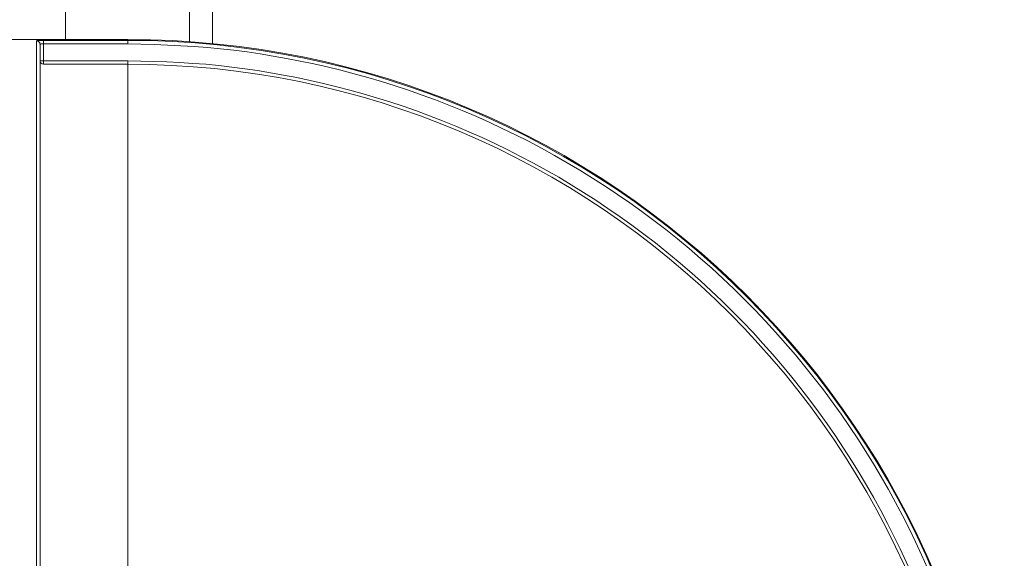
# Model space of a CAD drawing. Extents: x 193 to 943, y 26 to 526.
# Tile 131 of 256: x 363.03 to 365.14, y 110.57 to 111.72. Entities that reach past the tile are written whole.
import ezdxf

# ---------------------------------------------------------------- set-up
doc = ezdxf.new("R2010")
doc.units = 0
doc.layers.get('0').update_dxf_attribs({"lineweight": 25})
doc.layers.add('KG4_HLS_SYA', color=7, linetype='Continuous', lineweight=25)

# ---------------------------------------------------------------- blocks, each defined once
blk = doc.blocks.new('Kreis-A069HVXA7N', base_point=(363.2614, 109.804))
at = {"color": 0, "lineweight": -2}
blk.add_ellipse((363.2615, 109.804), major_axis=(1.875, 0), ratio=1, start_param=0, end_param=1.570796, dxfattribs=at)
blk = doc.blocks.new('Spline-A069HWU27N', base_point=(363.0739, 109.9393))
at = {"color": 0, "lineweight": -2}
for p, q in [((363.074, 111.6686), (363.074, 111.6667)), ((363.074, 111.6667), (363.074, 111.6647)), ((363.074, 111.6647), (363.074, 111.6625)), ((363.074, 111.6625), (363.074, 111.6602)), ((363.074, 111.6602), (363.074, 111.6576)), ((363.074, 111.6576), (363.074, 111.6546)), ((363.074, 111.6546), (363.074, 111.6512)), ((363.074, 111.6512), (363.074, 111.6473)), ((363.074, 111.6473), (363.074, 111.6431)), ((363.074, 111.6431), (363.074, 111.6385)), ((363.074, 111.6385), (363.074, 111.6335)), ((363.074, 111.6335), (363.074, 111.6282)), ((363.074, 111.6282), (363.074, 111.6225)), ((363.074, 111.6225), (363.074, 111.6164)), ((363.074, 111.6164), (363.074, 111.61)), ((363.074, 111.61), (363.074, 111.6033)), ((363.074, 111.6033), (363.074, 111.5963)), ((363.074, 111.5963), (363.074, 111.5889)), ((363.074, 111.5889), (363.074, 111.5767)), ((363.074, 111.5767), (363.074, 111.5638)), ((363.074, 111.5638), (363.074, 111.5501)), ((363.074, 111.5501), (363.074, 111.5356)), ((363.074, 111.5356), (363.074, 111.5203)), ((363.074, 111.5203), (363.074, 111.5044)), ((363.074, 111.5044), (363.074, 111.4874)), ((363.074, 111.4874), (363.074, 111.4697)), ((363.074, 111.4697), (363.074, 111.4513)), ((363.074, 111.4513), (363.074, 111.4322)), ((363.074, 111.4322), (363.074, 111.4125)), ((363.074, 111.4125), (363.074, 111.3921)), ((363.074, 111.3921), (363.074, 111.3782)), ((363.074, 111.3782), (363.074, 111.364)), ((363.074, 111.364), (363.074, 111.3495)), ((363.074, 111.3495), (363.074, 111.3348)), ((363.074, 111.3348), (363.074, 111.3198)), ((363.074, 111.3198), (363.074, 111.3046)), ((363.074, 111.3046), (363.074, 111.2893)), ((363.074, 111.2893), (363.074, 111.2738)), ((363.074, 111.2738), (363.074, 111.258)), ((363.074, 111.258), (363.074, 111.2421)), ((363.074, 111.2421), (363.074, 111.2259)), ((363.074, 111.2259), (363.074, 111.2096)), ((363.074, 111.2096), (363.074, 111.1932)), ((363.074, 111.1932), (363.074, 111.1766)), ((363.074, 111.1766), (363.074, 111.1599)), ((363.074, 111.1599), (363.074, 111.143)), ((363.074, 111.143), (363.074, 111.126)), ((363.074, 111.126), (363.074, 111.1088)), ((363.074, 111.1088), (363.074, 111.0922)), ((363.074, 111.0922), (363.074, 111.0754)), ((363.074, 111.0754), (363.074, 111.0584)), ((363.074, 111.0584), (363.074, 111.0414)), ((363.074, 111.0414), (363.074, 111.0243)), ((363.074, 111.0243), (363.074, 111.0071)), ((363.074, 111.0071), (363.074, 110.9902)), ((363.074, 110.9902), (363.074, 110.9732)), ((363.074, 110.9732), (363.074, 110.9562)), ((363.074, 110.9562), (363.074, 110.9391)), ((363.074, 110.9391), (363.074, 110.922)), ((363.074, 110.922), (363.074, 110.9048)), ((363.074, 110.9048), (363.074, 110.8881)), ((363.074, 110.8881), (363.074, 110.8713)), ((363.074, 110.8713), (363.074, 110.8545)), ((363.074, 110.8545), (363.074, 110.8376)), ((363.074, 110.8376), (363.074, 110.8208)), ((363.074, 110.8208), (363.074, 110.804)), ((363.074, 110.804), (363.074, 110.7871)), ((363.074, 110.7871), (363.074, 110.7703)), ((363.074, 110.7703), (363.074, 110.7534)), ((363.074, 110.7534), (363.074, 110.7366)), ((363.074, 110.7366), (363.074, 110.7198)), ((363.074, 110.7198), (363.074, 110.7031)), ((363.074, 110.7031), (363.074, 110.6859)), ((363.074, 110.6859), (363.074, 110.6688)), ((363.074, 110.6688), (363.074, 110.6517)), ((363.074, 110.6517), (363.074, 110.6347)), ((363.074, 110.6347), (363.074, 110.6177)), ((363.074, 110.6177), (363.074, 110.6009)), ((363.074, 110.6009), (363.074, 110.5836)), ((363.074, 110.5836), (363.074, 110.5665)), ((363.074, 110.5665), (363.074, 110.5495)), ((363.074, 110.5495), (363.074, 110.5326)), ((363.074, 110.5326), (363.074, 110.5158)), ((363.074, 110.5158), (363.074, 110.4991)), ((363.074, 110.4991), (363.074, 110.4734)), ((363.074, 110.4734), (363.074, 110.448)), ((363.074, 110.448), (363.074, 110.423)), ((363.074, 110.423), (363.074, 110.3984)), ((363.074, 110.3984), (363.074, 110.3741)), ((363.074, 110.3741), (363.074, 110.3503)), ((363.074, 110.3503), (363.074, 110.3266)), ((363.074, 110.3266), (363.074, 110.3033)), ((363.074, 110.3033), (363.074, 110.2806)), ((363.074, 110.2806), (363.074, 110.2584)), ((363.074, 110.2584), (363.074, 110.2368)), ((363.074, 110.2368), (363.074, 110.2158)), ((363.074, 110.2158), (363.074, 110.2022)), ((363.074, 110.2022), (363.074, 110.1888)), ((363.074, 110.1888), (363.074, 110.1757)), ((363.074, 110.1757), (363.074, 110.1629)), ((363.074, 110.1629), (363.074, 110.1504)), ((363.074, 110.1504), (363.074, 110.1382)), ((363.074, 110.1382), (363.074, 110.1264)), ((363.074, 110.1264), (363.074, 110.115)), ((363.074, 110.115), (363.074, 110.1038)), ((363.074, 110.1038), (363.074, 110.093)), ((363.074, 110.093), (363.074, 110.0825)), ((363.074, 110.0825), (363.074, 110.0723)), ((363.074, 110.0723), (363.074, 110.0626)), ((363.074, 110.0626), (363.074, 110.0532)), ((363.074, 110.0532), (363.074, 110.0441)), ((363.074, 110.0441), (363.074, 110.0354)), ((363.074, 110.0354), (363.074, 110.0271)), ((363.074, 110.0271), (363.074, 110.019)), ((363.074, 110.019), (363.074, 110.0117)), ((363.074, 110.0117), (363.074, 110.0046)), ((363.074, 110.0046), (363.074, 109.9979)), ((363.074, 109.9979), (363.074, 109.9915)), ((363.074, 109.9915), (363.074, 109.9854)), ((363.074, 109.9854), (363.074, 109.9797)), ((363.074, 109.9797), (363.074, 109.9744)), ((363.074, 109.9744), (363.074, 109.9695)), ((363.074, 109.9695), (363.074, 109.9648)), ((363.074, 109.9648), (363.074, 109.9606)), ((363.074, 109.9606), (363.074, 109.9567)), ((363.074, 109.9567), (363.074, 109.9533)), ((363.074, 109.9533), (363.074, 109.9503)), ((363.074, 109.9503), (363.074, 109.9477)), ((363.074, 109.9477), (363.074, 109.9454)), ((363.074, 109.9454), (363.074, 109.9432)), ((363.074, 109.9432), (363.074, 109.9412)), ((363.074, 109.9412), (363.074, 109.9393))]:
    blk.add_line(p, q, dxfattribs=at)
blk = doc.blocks.new('Spline-A069HZYO7N', base_point=(363.0665, 111.6686))
at = {"color": 0, "lineweight": -2}
for p, q in [((363.0665, 111.6761), (363.067, 111.676)), ((363.067, 111.676), (363.0674, 111.676)), ((363.0674, 111.676), (363.0679, 111.6759)), ((363.0679, 111.6759), (363.0684, 111.6758)), ((363.0684, 111.6758), (363.0689, 111.6757)), ((363.0689, 111.6757), (363.0693, 111.6755)), ((363.0693, 111.6755), (363.0698, 111.6753)), ((363.0698, 111.6753), (363.0702, 111.6751)), ((363.0702, 111.6751), (363.0706, 111.6749)), ((363.0706, 111.6749), (363.071, 111.6746)), ((363.071, 111.6746), (363.0714, 111.6743)), ((363.0714, 111.6743), (363.0718, 111.6739)), ((363.0718, 111.6739), (363.0721, 111.6736)), ((363.0721, 111.6736), (363.0724, 111.6732)), ((363.0724, 111.6732), (363.0727, 111.6728)), ((363.0727, 111.6728), (363.073, 111.6724)), ((363.073, 111.6724), (363.0732, 111.6719)), ((363.0732, 111.6719), (363.0734, 111.6715)), ((363.0734, 111.6715), (363.0735, 111.671)), ((363.0735, 111.671), (363.0737, 111.6706)), ((363.0737, 111.6706), (363.0738, 111.6701)), ((363.0738, 111.6701), (363.0738, 111.6696)), ((363.0738, 111.6696), (363.0739, 111.6691)), ((363.0739, 111.6691), (363.074, 111.6686))]:
    blk.add_line(p, q, dxfattribs=at)
blk = doc.blocks.new('Spline-A069HZYY7N', base_point=(363.0665, 111.6761))
at = {"color": 0, "lineweight": -2}
for p, q in [((363.0666, 111.6762), (363.0665, 111.6761)), ((363.0667, 111.6763), (363.0666, 111.6762)), ((363.0669, 111.6763), (363.0667, 111.6763)), ((363.0671, 111.6764), (363.0669, 111.6763)), ((363.0673, 111.6765), (363.0671, 111.6764)), ((363.0676, 111.6766), (363.0673, 111.6765)), ((363.068, 111.6766), (363.0676, 111.6766)), ((363.0684, 111.6767), (363.068, 111.6766)), ((363.069, 111.6767), (363.0684, 111.6767)), ((363.0695, 111.6768), (363.069, 111.6767)), ((363.0702, 111.6769), (363.0695, 111.6768)), ((363.0708, 111.6769), (363.0702, 111.6769)), ((363.0716, 111.677), (363.0708, 111.6769)), ((363.0723, 111.677), (363.0716, 111.677)), ((363.0731, 111.677), (363.0723, 111.677)), ((363.074, 111.6771), (363.0731, 111.677)), ((363.0748, 111.6771), (363.074, 111.6771)), ((363.0757, 111.6771), (363.0748, 111.6771)), ((363.0766, 111.6771), (363.0757, 111.6771)), ((363.0776, 111.6772), (363.0766, 111.6771)), ((363.0785, 111.6772), (363.0776, 111.6772)), ((363.0795, 111.6772), (363.0785, 111.6772)), ((363.0805, 111.6772), (363.0795, 111.6772)), ((363.0815, 111.6772), (363.0805, 111.6772))]:
    blk.add_line(p, q, dxfattribs=at)
blk = doc.blocks.new('Kreis-A069HZZ67N', base_point=(363.0739, 111.626))
at = {"color": 0, "lineweight": -2}
blk.add_ellipse((363.0814, 111.6335), major_axis=(-0.00749, -0.00001), ratio=1, start_param=0, end_param=1.57079, dxfattribs=at)
blk = doc.blocks.new('Kreis-A069HZZ87N', base_point=(363.2614, 109.804))
at = {"color": 0, "lineweight": -2}
blk.add_ellipse((363.2615, 109.804), major_axis=(1.8221, 0), ratio=1, start_param=0, end_param=1.570796, dxfattribs=at)
blk = doc.blocks.new('Spline-A069HZZK7N', base_point=(363.0739, 111.6686))
at = {"color": 0, "lineweight": -2}
for p, q in [((363.0741, 111.6688), (363.074, 111.6688)), ((363.074, 111.6688), (363.074, 111.6687)), ((363.074, 111.6687), (363.074, 111.6687)), ((363.074, 111.6687), (363.074, 111.6686)), ((363.0742, 111.6689), (363.0741, 111.6689)), ((363.0741, 111.6689), (363.0741, 111.6688)), ((363.0741, 111.6688), (363.0741, 111.6688)), ((363.0743, 111.669), (363.0742, 111.6689)), ((363.0744, 111.669), (363.0743, 111.669)), ((363.0745, 111.6691), (363.0744, 111.669)), ((363.0744, 111.669), (363.0744, 111.669)), ((363.0747, 111.6691), (363.0745, 111.6691)), ((363.0748, 111.6691), (363.0747, 111.6691)), ((363.0749, 111.6692), (363.0748, 111.6691)), ((363.075, 111.6692), (363.0749, 111.6692)), ((363.0751, 111.6692), (363.075, 111.6692)), ((363.0753, 111.6693), (363.0751, 111.6692)), ((363.0754, 111.6693), (363.0753, 111.6693)), ((363.0756, 111.6693), (363.0754, 111.6693)), ((363.0757, 111.6693), (363.0756, 111.6693)), ((363.0759, 111.6694), (363.0757, 111.6693)), ((363.0761, 111.6694), (363.0759, 111.6694)), ((363.0763, 111.6694), (363.0761, 111.6694)), ((363.0764, 111.6694), (363.0763, 111.6694)), ((363.0768, 111.6695), (363.0764, 111.6694)), ((363.0772, 111.6695), (363.0768, 111.6695)), ((363.0776, 111.6696), (363.0772, 111.6695)), ((363.078, 111.6696), (363.0776, 111.6696)), ((363.0784, 111.6696), (363.078, 111.6696)), ((363.0789, 111.6696), (363.0784, 111.6696)), ((363.0793, 111.6697), (363.0789, 111.6696)), ((363.0797, 111.6697), (363.0793, 111.6697)), ((363.0801, 111.6697), (363.0797, 111.6697)), ((363.0806, 111.6697), (363.0801, 111.6697)), ((363.081, 111.6697), (363.0806, 111.6697)), ((363.0815, 111.6697), (363.081, 111.6697))]:
    blk.add_line(p, q, dxfattribs=at)
blk = doc.blocks.new('Spline-A069HZZM7N', base_point=(363.0815, 111.6697))
at = {"color": 0, "lineweight": -2}
for p, q in [((363.0815, 111.6771), (363.0815, 111.6772)), ((363.0815, 111.677), (363.0815, 111.6771)), ((363.0815, 111.6769), (363.0815, 111.677)), ((363.0815, 111.6768), (363.0815, 111.6769)), ((363.0815, 111.6767), (363.0815, 111.6768)), ((363.0815, 111.6765), (363.0815, 111.6767)), ((363.0815, 111.6763), (363.0815, 111.6765)), ((363.0815, 111.6761), (363.0815, 111.6763)), ((363.0815, 111.6758), (363.0815, 111.6761)), ((363.0815, 111.6755), (363.0815, 111.6758)), ((363.0815, 111.6752), (363.0815, 111.6755)), ((363.0815, 111.6748), (363.0815, 111.6752)), ((363.0815, 111.6745), (363.0815, 111.6748)), ((363.0815, 111.6741), (363.0815, 111.6745)), ((363.0815, 111.6737), (363.0815, 111.6741)), ((363.0815, 111.6733), (363.0815, 111.6737)), ((363.0815, 111.6729), (363.0815, 111.6733)), ((363.0815, 111.6725), (363.0815, 111.6729)), ((363.0815, 111.672), (363.0815, 111.6725)), ((363.0815, 111.6716), (363.0815, 111.672)), ((363.0815, 111.6711), (363.0815, 111.6716)), ((363.0815, 111.6707), (363.0815, 111.6711)), ((363.0815, 111.6702), (363.0815, 111.6707)), ((363.0815, 111.6697), (363.0815, 111.6702))]:
    blk.add_line(p, q, dxfattribs=at)
blk = doc.blocks.new('Spline-A069HZZS7N', base_point=(363.2614, 109.804))
at = {"color": 0, "lineweight": -2}
for p, q in [((363.2894, 111.6328), (363.2615, 111.6335)), ((363.3172, 111.6319), (363.2894, 111.6328)), ((363.3451, 111.6309), (363.3172, 111.6319)), ((363.373, 111.6296), (363.3451, 111.6309)), ((363.4008, 111.628), (363.373, 111.6296)), ((363.4286, 111.6259), (363.4008, 111.628)), ((363.4564, 111.6233), (363.4286, 111.6259)), ((363.4841, 111.6201), (363.4564, 111.6233)), ((363.5118, 111.6165), (363.4841, 111.6201)), ((363.5394, 111.6124), (363.5118, 111.6165)), ((363.5669, 111.6079), (363.5394, 111.6124)), ((363.5944, 111.603), (363.5669, 111.6079)), ((363.623, 111.5974), (363.5944, 111.603)), ((363.6516, 111.5914), (363.623, 111.5974)), ((363.6801, 111.5849), (363.6516, 111.5914)), ((363.7085, 111.578), (363.6801, 111.5849)), ((363.7367, 111.5707), (363.7085, 111.578)), ((363.7649, 111.5629), (363.7367, 111.5707)), ((363.7936, 111.5544), (363.7649, 111.5629)), ((363.8222, 111.5455), (363.7936, 111.5544)), ((363.8506, 111.5361), (363.8222, 111.5455)), ((363.8789, 111.5262), (363.8506, 111.5361)), ((363.907, 111.5159), (363.8789, 111.5262)), ((363.9349, 111.5051), (363.907, 111.5159)), ((363.9632, 111.4936), (363.9349, 111.5051)), ((363.9914, 111.4816), (363.9632, 111.4936)), ((364.0193, 111.4692), (363.9914, 111.4816)), ((364.047, 111.4563), (364.0193, 111.4692)), ((364.0745, 111.4429), (364.047, 111.4563)), ((364.1018, 111.4291), (364.0745, 111.4429)), ((364.1292, 111.4146), (364.1018, 111.4291)), ((364.1564, 111.3997), (364.1292, 111.4146)), ((364.1834, 111.3843), (364.1564, 111.3997)), ((364.2101, 111.3684), (364.1834, 111.3843)), ((364.2365, 111.3521), (364.2101, 111.3684)), ((364.2626, 111.3353), (364.2365, 111.3521)), ((364.2887, 111.3179), (364.2626, 111.3353)), ((364.3145, 111.3), (364.2887, 111.3179)), ((364.34, 111.2818), (364.3145, 111.3)), ((364.3652, 111.263), (364.34, 111.2818)), ((364.3901, 111.2439), (364.3652, 111.263)), ((364.4146, 111.2243), (364.3901, 111.2439)), ((364.4389, 111.2042), (364.4146, 111.2243)), ((364.4629, 111.1837), (364.4389, 111.2042)), ((364.4865, 111.1628), (364.4629, 111.1837)), ((364.5098, 111.1415), (364.4865, 111.1628)), ((364.5326, 111.1198), (364.5098, 111.1415)), ((364.5551, 111.0976), (364.5326, 111.1198)), ((364.5773, 111.0751), (364.5551, 111.0976)), ((364.599, 111.0523), (364.5773, 111.0751)), ((364.6203, 111.029), (364.599, 111.0523)), ((364.6412, 111.0054), (364.6203, 111.029)), ((364.6617, 110.9814), (364.6412, 111.0054)), ((364.6818, 110.9571), (364.6617, 110.9814)), ((364.7014, 110.9326), (364.6818, 110.9571)), ((364.7206, 110.9077), (364.7014, 110.9326)), ((364.7393, 110.8825), (364.7206, 110.9077)), ((364.7575, 110.857), (364.7393, 110.8825)), ((364.7754, 110.8312), (364.7575, 110.857)), ((364.7928, 110.8051), (364.7754, 110.8312)), ((364.8096, 110.779), (364.7928, 110.8051)), ((364.8259, 110.7526), (364.8096, 110.779)), ((364.8418, 110.7259), (364.8259, 110.7526)), ((364.8572, 110.6989), (364.8418, 110.7259)), ((364.8721, 110.6717), (364.8572, 110.6989)), ((364.8866, 110.6443), (364.8721, 110.6717)), ((364.9004, 110.617), (364.8866, 110.6443)), ((364.9138, 110.5895), (364.9004, 110.617)), ((364.9267, 110.5618), (364.9138, 110.5895)), ((364.9391, 110.5339), (364.9267, 110.5618)), ((364.9511, 110.5057), (364.9391, 110.5339)), ((364.9626, 110.4774), (364.9511, 110.5057)), ((364.9734, 110.4495), (364.9626, 110.4774)), ((364.9837, 110.4214), (364.9734, 110.4495)), ((364.9936, 110.3931), (364.9837, 110.4214)), ((365.003, 110.3647), (364.9936, 110.3931)), ((365.0119, 110.3361), (365.003, 110.3647)), ((365.0204, 110.3074), (365.0119, 110.3361)), ((365.0282, 110.2792), (365.0204, 110.3074)), ((365.0355, 110.251), (365.0282, 110.2792)), ((365.0424, 110.2226), (365.0355, 110.251)), ((365.0489, 110.1941), (365.0424, 110.2226)), ((365.0549, 110.1655), (365.0489, 110.1941)), ((365.0605, 110.1369), (365.0549, 110.1655)), ((365.0654, 110.1094), (365.0605, 110.1369)), ((365.0699, 110.0819), (365.0654, 110.1094)), ((365.074, 110.0543), (365.0699, 110.0819)), ((365.0776, 110.0266), (365.074, 110.0543)), ((365.0808, 109.9989), (365.0776, 110.0266)), ((365.0834, 109.9711), (365.0808, 109.9989)), ((365.0855, 109.9433), (365.0834, 109.9711)), ((365.0871, 109.9155), (365.0855, 109.9433)), ((365.0884, 109.8876), (365.0871, 109.9155)), ((365.0894, 109.8597), (365.0884, 109.8876)), ((365.0903, 109.8319), (365.0894, 109.8597)), ((365.091, 109.804), (365.0903, 109.8319))]:
    blk.add_line(p, q, dxfattribs=at)
blk = doc.blocks.new('Spline-A069HZZW7N', base_point=(363.2614, 109.804))
at = {"color": 0, "lineweight": -2}
for p, q in [((363.2615, 111.6697), (363.2899, 111.6689)), ((363.2899, 111.6689), (363.3184, 111.6681)), ((363.3184, 111.6681), (363.3468, 111.6671)), ((363.3468, 111.6671), (363.3752, 111.6657)), ((363.3752, 111.6657), (363.4036, 111.6641)), ((363.4036, 111.6641), (363.4319, 111.6619)), ((363.4319, 111.6619), (363.4602, 111.6593)), ((363.4602, 111.6593), (363.4885, 111.6561)), ((363.4885, 111.6561), (363.5167, 111.6524)), ((363.5167, 111.6524), (363.5449, 111.6482)), ((363.5449, 111.6482), (363.5729, 111.6436)), ((363.5729, 111.6436), (363.601, 111.6386)), ((363.601, 111.6386), (363.6302, 111.6329)), ((363.6302, 111.6329), (363.6593, 111.6267)), ((363.6593, 111.6267), (363.6884, 111.6202)), ((363.6884, 111.6202), (363.7173, 111.6131)), ((363.7173, 111.6131), (363.7461, 111.6056)), ((363.7461, 111.6056), (363.7748, 111.5977)), ((363.7748, 111.5977), (363.8041, 111.5891)), ((363.8041, 111.5891), (363.8333, 111.5799)), ((363.8333, 111.5799), (363.8623, 111.5703)), ((363.8623, 111.5703), (363.8911, 111.5603)), ((363.8911, 111.5603), (363.9197, 111.5497)), ((363.9197, 111.5497), (363.9482, 111.5387)), ((363.9482, 111.5387), (363.9771, 111.527)), ((363.9771, 111.527), (364.0058, 111.5148)), ((364.0058, 111.5148), (364.0343, 111.5021)), ((364.0343, 111.5021), (364.0625, 111.489)), ((364.0625, 111.489), (364.0906, 111.4754)), ((364.0906, 111.4754), (364.1184, 111.4613)), ((364.1184, 111.4613), (364.1464, 111.4465)), ((364.1464, 111.4465), (364.1741, 111.4312)), ((364.1741, 111.4312), (364.2016, 111.4155)), ((364.2016, 111.4155), (364.2288, 111.3993)), ((364.2288, 111.3993), (364.2558, 111.3827)), ((364.2558, 111.3827), (364.2824, 111.3656)), ((364.2824, 111.3656), (364.3091, 111.3478)), ((364.3091, 111.3478), (364.3354, 111.3297)), ((364.3354, 111.3297), (364.3614, 111.311)), ((364.3614, 111.311), (364.3871, 111.2919)), ((364.3871, 111.2919), (364.4124, 111.2724)), ((364.4124, 111.2724), (364.4374, 111.2524)), ((364.4374, 111.2524), (364.4622, 111.232)), ((364.4622, 111.232), (364.4867, 111.211)), ((364.4867, 111.211), (364.5108, 111.1897)), ((364.5108, 111.1897), (364.5345, 111.168)), ((364.5345, 111.168), (364.5578, 111.1458)), ((364.5578, 111.1458), (364.5807, 111.1232)), ((364.5807, 111.1232), (364.6033, 111.1003)), ((364.6033, 111.1003), (364.6255, 111.077)), ((364.6255, 111.077), (364.6472, 111.0533)), ((364.6472, 111.0533), (364.6685, 111.0292)), ((364.6685, 111.0292), (364.6895, 111.0047)), ((364.6895, 111.0047), (364.7099, 110.9799)), ((364.7099, 110.9799), (364.7299, 110.9549)), ((364.7299, 110.9549), (364.7494, 110.9296)), ((364.7494, 110.9296), (364.7685, 110.9039)), ((364.7685, 110.9039), (364.7872, 110.8779)), ((364.7872, 110.8779), (364.8053, 110.8516)), ((364.8053, 110.8516), (364.8231, 110.8249)), ((364.8231, 110.8249), (364.8402, 110.7983)), ((364.8402, 110.7983), (364.8568, 110.7713)), ((364.8568, 110.7713), (364.873, 110.7441)), ((364.873, 110.7441), (364.8887, 110.7166)), ((364.8887, 110.7166), (364.904, 110.6889)), ((364.904, 110.6889), (364.9188, 110.6609)), ((364.9188, 110.6609), (364.9329, 110.6331)), ((364.9329, 110.6331), (364.9465, 110.605)), ((364.9465, 110.605), (364.9596, 110.5768)), ((364.9596, 110.5768), (364.9723, 110.5483)), ((364.9723, 110.5483), (364.9845, 110.5196)), ((364.9845, 110.5196), (364.9962, 110.4907)), ((364.9962, 110.4907), (365.0072, 110.4622)), ((365.0072, 110.4622), (365.0178, 110.4336)), ((365.0178, 110.4336), (365.0278, 110.4048)), ((365.0278, 110.4048), (365.0374, 110.3758)), ((365.0374, 110.3758), (365.0466, 110.3466)), ((365.0466, 110.3466), (365.0552, 110.3173)), ((365.0552, 110.3173), (365.0631, 110.2886)), ((365.0631, 110.2886), (365.0706, 110.2598)), ((365.0706, 110.2598), (365.0777, 110.2309)), ((365.0777, 110.2309), (365.0842, 110.2018)), ((365.0842, 110.2018), (365.0904, 110.1727)), ((365.0904, 110.1727), (365.0961, 110.1435)), ((365.0961, 110.1435), (365.1011, 110.1154)), ((365.1011, 110.1154), (365.1057, 110.0874)), ((365.1057, 110.0874), (365.1099, 110.0592)), ((365.1099, 110.0592), (365.1136, 110.031)), ((365.1136, 110.031), (365.1168, 110.0027)), ((365.1168, 110.0027), (365.1194, 109.9744)), ((365.1194, 109.9744), (365.1216, 109.9461)), ((365.1216, 109.9461), (365.1232, 109.9177)), ((365.1232, 109.9177), (365.1246, 109.8893)), ((365.1246, 109.8893), (365.1256, 109.8609)), ((365.1256, 109.8609), (365.1265, 109.8324)), ((365.1265, 109.8324), (365.1272, 109.804))]:
    blk.add_line(p, q, dxfattribs=at)
blk = doc.blocks.new('Kreis-A069I0007N', base_point=(363.2614, 109.804))
at = {"color": 0, "lineweight": -2}
blk.add_ellipse((363.2615, 109.804), major_axis=(1.8732, 0), ratio=1, start_param=0, end_param=1.570796, dxfattribs=at)

msp = doc.modelspace()

# ---------------------------------------------------------------- linework, layer by layer
at = {"layer": 'KG4_HLS_SYA', "color": 8, "linetype": 'Continuous', "lineweight": 9, "ltscale": 0.13, "true_color": 0x808080}
for p, q in [((363.4429, 115.9449), (363.4429, 111.6702)), ((363.3937, 111.6743), (363.3937, 115.9313)), ((363.1285, 115.4377), (363.1285, 111.679)), ((362.879, 111.679), (363.2615, 111.679)), ((363.0665, 109.9318), (363.0665, 111.6761)), ((363.0815, 111.6772), (363.2615, 111.6772)), ((363.0815, 111.6335), (363.0815, 111.6697)), ((363.0815, 111.6697), (363.2615, 111.6697)), ((363.2615, 111.679), (363.2615, 111.6772)), ((363.2615, 111.6697), (363.2615, 111.6772)), ((363.0815, 111.6335), (363.074, 111.6335)), ((363.0815, 111.6335), (363.0815, 111.626)), ((363.2615, 111.6335), (363.0815, 111.6335)), ((363.0815, 111.626), (363.2615, 111.626)), ((363.2615, 111.6335), (363.2615, 111.626)), ((363.2615, 109.9819), (363.2615, 111.626))]:
    msp.add_line(p, q, dxfattribs=at)

# ---------------------------------------------------------------- block references
for name, p in [('Spline-A069HZYY7N', (363.0665, 111.6761)), ('Spline-A069HZYO7N', (363.0665, 111.6686)), ('Spline-A069HZZK7N', (363.0739, 111.6686)), ('Spline-A069HWU27N', (363.0739, 109.9393)), ('Spline-A069HZZM7N', (363.0815, 111.6697)), ('Kreis-A069HVXA7N', (363.2614, 109.804)), ('Kreis-A069I0007N', (363.2614, 109.804)), ('Spline-A069HZZW7N', (363.2614, 109.804)), ('Kreis-A069HZZ67N', (363.0739, 111.626)), ('Spline-A069HZZS7N', (363.2614, 109.804)), ('Kreis-A069HZZ87N', (363.2614, 109.804))]:
    msp.add_blockref(name, p, dxfattribs=at)

doc.saveas('drawing.dxf')
